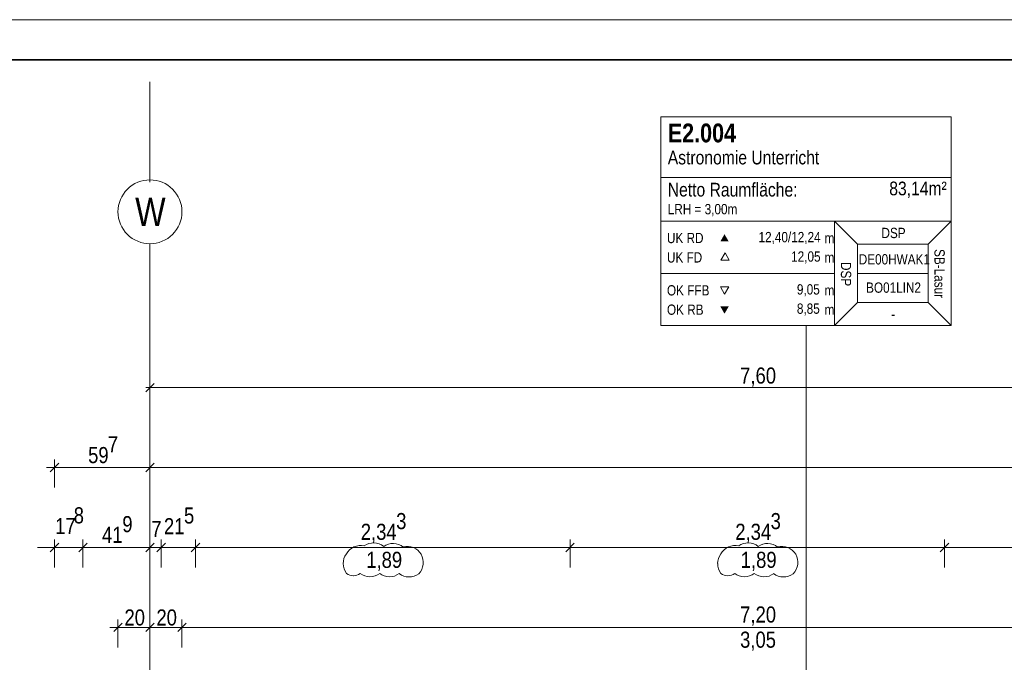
# Model space of a CAD drawing. Extents: x -420 to 300, y 62 to 1112.
# Tile 234 of 256: x -319 to -195, y 1032 to 1112. Entities that reach past the tile are written whole.
import ezdxf
from ezdxf.lldxf.tags import DXFTag

# ---------------------------------------------------------------- set-up
doc = ezdxf.new("R2010")
doc.units = 0
doc.layers.get('0').update_dxf_attribs({"lineweight": 13})
doc.layers.add('--Darstellung Teil 07-00', color=2, linetype='grob-A06CPUWHL0', lineweight=13, true_color=0xffff00, plot=False)
for name, color, linetype, lineweight in [('70 -71 Achsen- 1 Gebäudeachsen', 7, 'STRICHPUNKT2-A06CPUWML0', 18), ('iwb_Plankopf Rahmen', 7, 'Continuous', 35), ('Keine-A06CPUWIL0', 7, 'Continuous', 9)]:
    doc.layers.add(name, color=color, linetype=linetype, lineweight=lineweight)
for name, color, linetype, lineweight, true_color in [('70 -75 Raumstempel- 1 Raumstempel-A06CPUWKL0', 1, 'Continuous', 50, 0xff0000), ('70 -75 Raumstempel-2 Verweislinie', 3, 'Continuous', 9, 0x00ff00), ('70 -76 Bemaßung- 2 Allgemein', 9, 'Continuous', 5, 0x808080), ('70 -77 Revision- 2 Wolken', 7, 'Continuous', 18, 0x944cff)]:
    doc.layers.add(name, color=color, linetype=linetype, lineweight=lineweight, true_color=true_color)
doc.styles.get("Standard").update_dxf_attribs({"font": 'ARIALN.TTF'})
tags = doc.linetypes.add('grob-A06CPUWHL0', pattern=[14, 3, -8, 3]).pattern_tags.tags
tags[8:9] = [DXFTag(74, 4), DXFTag(75, 0), DXFTag(340, '0'), DXFTag(46, 0.0), DXFTag(50, 0.0), DXFTag(44, 0.0), DXFTag(45, 0.0)]
tags[6:7] = [DXFTag(74, 4), DXFTag(75, 0), DXFTag(340, '0'), DXFTag(46, 0.0), DXFTag(50, 0.0), DXFTag(44, 0.0), DXFTag(45, 0.0)]
tags[4:5] = [DXFTag(74, 4), DXFTag(75, 0), DXFTag(340, '0'), DXFTag(46, 0.0), DXFTag(50, 0.0), DXFTag(44, 0.0), DXFTag(45, 0.0)]
tags = doc.linetypes.add('STRICHPUNKT2-A06CPUWML0', pattern=[12.7, 6.35, -3.175, 0, -3.175]).pattern_tags.tags
tags[10:11] = [DXFTag(74, 4), DXFTag(75, 0), DXFTag(340, '0'), DXFTag(46, 0.0), DXFTag(50, 0.0), DXFTag(44, 0.0), DXFTag(45, 0.0)]
tags[8:9] = [DXFTag(74, 4), DXFTag(75, 0), DXFTag(340, '0'), DXFTag(46, 0.0), DXFTag(50, 0.0), DXFTag(44, 0.0), DXFTag(45, 0.0)]
tags[6:7] = [DXFTag(74, 4), DXFTag(75, 0), DXFTag(340, '0'), DXFTag(46, 0.0), DXFTag(50, 0.0), DXFTag(44, 0.0), DXFTag(45, 0.0)]
tags[4:5] = [DXFTag(74, 4), DXFTag(75, 0), DXFTag(340, '0'), DXFTag(46, 0.0), DXFTag(50, 0.0), DXFTag(44, 0.0), DXFTag(45, 0.0)]

# ---------------------------------------------------------------- blocks, each defined once
blk = doc.blocks.new('Referenz-A06CPUWNL0', base_point=(-395.24, 76.95))
at = {"layer": '--Darstellung Teil 07-00', "color": 0, "linetype": 'grob-A06CPUWHL0', "lineweight": -2, "ltscale": 0.13}
blk.add_line((-302.3, 1092.09), (-302.3, 1104.67), dxfattribs=at)
at = {"layer": '70 -71 Achsen- 1 Gebäudeachsen', "color": 0, "linetype": 'STRICHPUNKT2-A06CPUWML0', "ltscale": 0.18}
blk.add_line((-302.3, 1084.39), (-302.3, 84.95), dxfattribs=at)
at = {"layer": '70 -75 Raumstempel- 1 Raumstempel-A06CPUWKL0', "color": 0, "lineweight": 9}
for p, q in [((-238.36, 1100.29), (-238.36, 1074.16)), ((-202.04, 1100.29), (-238.36, 1100.29)), ((-202.04, 1074.16), (-202.04, 1100.29)), ((-202.04, 1092.7), (-238.36, 1092.7)), ((-238.36, 1087.23), (-216.63, 1087.23)), ((-213.75, 1084.33), (-216.63, 1087.23)), ((-202.04, 1087.23), (-216.63, 1087.23)), ((-216.63, 1087.23), (-216.63, 1074.16)), ((-204.92, 1084.33), (-202.04, 1087.23)), ((-213.75, 1077.05), (-213.75, 1084.33)), ((-213.75, 1084.33), (-204.92, 1084.33)), ((-204.92, 1077.05), (-204.92, 1084.33)), ((-230.33, 1083.26), (-230.85, 1082.36)), ((-229.8, 1082.36), (-230.33, 1083.26)), ((-230.85, 1082.36), (-229.8, 1082.36)), ((-238.36, 1080.69), (-216.63, 1080.69)), ((-204.92, 1080.69), (-213.75, 1080.69)), ((-230.4, 1078.09), (-230.92, 1078.99)), ((-230.92, 1078.99), (-229.87, 1078.99)), ((-229.87, 1078.99), (-230.4, 1078.09)), ((-213.75, 1077.05), (-216.63, 1074.16)), ((-213.75, 1077.05), (-204.92, 1077.05)), ((-204.92, 1077.05), (-202.04, 1074.16)), ((-202.04, 1074.16), (-238.36, 1074.16))]:
    blk.add_line(p, q, dxfattribs=at)
at = {"layer": '70 -75 Raumstempel- 1 Raumstempel-A06CPUWKL0', "color": 0, "lineweight": 0}
for points in [[(-229.87, 1084.68), (-230.4, 1085.59), (-230.92, 1084.68)], [(-229.87, 1076.55), (-230.4, 1075.64), (-230.92, 1076.55)]]:
    blk.add_solid(points, dxfattribs=at)
at = {"layer": '70 -75 Raumstempel-2 Verweislinie', "color": 0, "linetype": 'Continuous', "ltscale": 0.13}
blk.add_line((-220.2, 956.35), (-220.2, 1074.16), dxfattribs=at)
at = {"layer": '70 -76 Bemaßung- 2 Allgemein', "color": 0, "linetype": 'Continuous', "ltscale": 0.13}
for p, q in [((-302.3, 1066.45), (-302.3, 1067.39)), ((-302.83, 1065.86), (-301.77, 1066.92)), ((-302.8, 1066.39), (-301.24, 1066.39)), ((-151.36, 1066.39), (-301.24, 1066.39)), ((-314.24, 1053.89), (-314.24, 1057.39)), ((-302.3, 1056.45), (-302.3, 1057.39)), ((-302.3, 1056.45), (-302.3, 1057.39)), ((-315.24, 1056.39), (-313.18, 1056.39)), ((-303.36, 1056.39), (-313.18, 1056.39)), ((-301.3, 1056.39), (-303.36, 1056.39)), ((-303.3, 1056.39), (-301.24, 1056.39)), ((0.64, 1056.39), (-301.24, 1056.39)), ((-314.24, 1043.89), (-314.24, 1047.39)), ((-310.68, 1043.89), (-310.68, 1047.39)), ((-310.68, 1043.89), (-310.68, 1047.39)), ((-302.3, 1046.45), (-302.3, 1047.39)), ((-302.3, 1046.45), (-302.3, 1047.39)), ((-300.9, 1043.89), (-300.9, 1047.39)), ((-300.9, 1043.89), (-300.9, 1047.39)), ((-296.6, 1043.89), (-296.6, 1047.39)), ((-296.6, 1043.89), (-296.6, 1047.39)), ((-249.73, 1043.89), (-249.73, 1047.39)), ((-249.73, 1043.89), (-249.73, 1047.39)), ((-202.86, 1043.89), (-202.86, 1047.39)), ((-202.86, 1043.89), (-202.86, 1047.39)), ((-315.3, 1046.39), (-316.36, 1046.39)), ((-313.24, 1046.39), (-315.3, 1046.39)), ((-310.68, 1046.39), (-314.24, 1046.39)), ((-311.68, 1046.39), (-309.62, 1046.39)), ((-311.68, 1046.39), (-309.62, 1046.39)), ((-309.62, 1046.39), (-308.56, 1046.39)), ((-303.36, 1046.39), (-309.62, 1046.39)), ((-303.36, 1046.39), (-304.42, 1046.39)), ((-301.3, 1046.39), (-303.36, 1046.39)), ((-301.3, 1046.39), (-303.36, 1046.39)), ((-301.96, 1046.39), (-303.02, 1046.39)), ((-300.9, 1046.39), (-302.3, 1046.39)), ((-299.9, 1046.39), (-301.96, 1046.39)), ((-301.9, 1046.39), (-299.84, 1046.39)), ((-296.6, 1046.39), (-300.9, 1046.39)), ((-299.84, 1046.39), (-298.78, 1046.39)), ((-297.6, 1046.39), (-295.54, 1046.39)), ((-297.6, 1046.39), (-295.54, 1046.39)), ((-295.54, 1046.39), (-294.48, 1046.39)), ((-250.79, 1046.39), (-295.54, 1046.39)), ((-248.73, 1046.39), (-250.79, 1046.39)), ((-250.73, 1046.39), (-248.67, 1046.39)), ((-203.92, 1046.39), (-248.67, 1046.39)), ((-201.86, 1046.39), (-203.92, 1046.39)), ((-203.86, 1046.39), (-201.8, 1046.39)), ((-157.06, 1046.39), (-201.8, 1046.39)), ((-307.3, 1036.39), (-305.24, 1036.39)), ((-306.3, 1033.89), (-306.3, 1037.39)), ((-303.36, 1036.39), (-305.24, 1036.39)), ((-301.3, 1036.39), (-303.36, 1036.39)), ((-303.3, 1036.39), (-301.24, 1036.39)), ((-302.3, 1036.45), (-302.3, 1037.39)), ((-302.3, 1036.45), (-302.3, 1037.39)), ((-299.36, 1036.39), (-301.24, 1036.39)), ((-297.3, 1036.39), (-299.36, 1036.39)), ((-299.3, 1036.39), (-297.24, 1036.39)), ((-298.3, 1033.89), (-298.3, 1037.39)), ((-298.3, 1033.89), (-298.3, 1037.39)), ((-155.36, 1036.39), (-297.24, 1036.39))]:
    blk.add_line(p, q, dxfattribs=at)
at = {"layer": '70 -76 Bemaßung- 2 Allgemein', "color": 0, "linetype": 'Continuous', "lineweight": 20, "ltscale": 0.2}
for p, q in [((-314.77, 1055.86), (-313.71, 1056.92)), ((-301.77, 1056.92), (-302.83, 1055.86)), ((-302.83, 1055.86), (-301.77, 1056.92)), ((-313.71, 1046.92), (-314.77, 1045.86)), ((-311.21, 1045.86), (-310.15, 1046.92)), ((-311.21, 1045.86), (-310.15, 1046.92)), ((-301.77, 1046.92), (-302.83, 1045.86)), ((-301.77, 1046.92), (-302.83, 1045.86)), ((-301.43, 1045.86), (-300.37, 1046.92)), ((-300.37, 1046.92), (-301.43, 1045.86)), ((-297.13, 1045.86), (-296.07, 1046.92)), ((-297.13, 1045.86), (-296.07, 1046.92)), ((-249.2, 1046.92), (-250.26, 1045.86)), ((-250.26, 1045.86), (-249.2, 1046.92)), ((-202.33, 1046.92), (-203.39, 1045.86)), ((-203.39, 1045.86), (-202.33, 1046.92)), ((-306.83, 1035.86), (-305.77, 1036.92)), ((-301.77, 1036.92), (-302.83, 1035.86)), ((-302.83, 1035.86), (-301.77, 1036.92)), ((-297.77, 1036.92), (-298.83, 1035.86)), ((-298.83, 1035.86), (-297.77, 1036.92))]:
    blk.add_line(p, q, dxfattribs=at)
at = {"layer": '70 -77 Revision- 2 Wolken', "color": 0, "linetype": 'Continuous', "ltscale": 0.18}
for centre, major_axis in [((-275.93, 1044.61), (-0.84, 1.85)), ((-275.93, 1044.61), (0.44, 1.98)), ((-274.32, 1044.93), (0.06, 2.03)), ((-274.32, 1044.93), (1.27, 1.59)), ((-271.88, 1044.86), (0.06, 2.03)), ((-271.88, 1044.86), (1.27, 1.59)), ((-270.1, 1044.49), (0.77, 1.88)), ((-270.1, 1044.49), (1.74, 1.05)), ((-229.07, 1044.61), (-0.84, 1.85)), ((-229.07, 1044.61), (0.44, 1.98)), ((-227.45, 1044.93), (0.06, 2.03)), ((-227.45, 1044.93), (1.27, 1.59)), ((-225.02, 1044.86), (0.06, 2.03)), ((-225.02, 1044.86), (1.27, 1.59)), ((-223.23, 1044.49), (0.77, 1.88)), ((-223.23, 1044.49), (1.74, 1.05)), ((-276.09, 1044.37), (-1.63, 1.22)), ((-270.13, 1044.53), (2.02, -0.26)), ((-229.22, 1044.37), (-1.63, 1.22)), ((-223.26, 1044.53), (2.02, -0.26)), ((-276.09, 1044.37), (-2.03, 0)), ((-270.13, 1044.53), (1.46, -1.42)), ((-229.22, 1044.37), (-2.03, 0)), ((-223.26, 1044.53), (1.46, -1.42)), ((-276.84, 1044.3), (-0.87, -1.15)), ((-276.84, 1044.3), (-0.01, -1.44)), ((-274.76, 1044.76), (-1.23, -1.62)), ((-274.76, 1044.76), (-0.01, -2.03)), ((-272.32, 1044.75), (-1.23, -1.62)), ((-272.32, 1044.75), (-0.01, -2.03)), ((-269.88, 1044.74), (-1.23, -1.62)), ((-269.88, 1044.74), (-0.01, -2.03)), ((-229.98, 1044.3), (-0.87, -1.15)), ((-229.98, 1044.3), (-0.01, -1.44)), ((-227.89, 1044.76), (-1.23, -1.62)), ((-227.89, 1044.76), (-0.01, -2.03)), ((-225.45, 1044.75), (-1.23, -1.62)), ((-225.45, 1044.75), (-0.01, -2.03)), ((-223.02, 1044.74), (-1.23, -1.62)), ((-223.02, 1044.74), (-0.01, -2.03))]:
    blk.add_ellipse(centre, major_axis=major_axis, ratio=1, start_param=0, end_param=0.643501, dxfattribs=at)
at = {"layer": 'Keine-A06CPUWIL0', "color": 0, "linetype": 'Continuous', "ltscale": 0.13}
for p, q in [((-304.84, 1091.49), (-304.52, 1091.72)), ((-304.52, 1091.72), (-304.18, 1091.92)), ((-304.18, 1091.92), (-303.83, 1092.09)), ((-303.83, 1092.09), (-303.46, 1092.22)), ((-303.46, 1092.22), (-303.08, 1092.32)), ((-303.08, 1092.32), (-302.69, 1092.37)), ((-302.69, 1092.37), (-302.3, 1092.39)), ((-302.3, 1092.39), (-301.91, 1092.37)), ((-301.91, 1092.37), (-301.52, 1092.32)), ((-301.52, 1092.32), (-301.14, 1092.22)), ((-301.14, 1092.22), (-300.77, 1092.09)), ((-300.77, 1092.09), (-300.41, 1091.92)), ((-300.41, 1091.92), (-300.08, 1091.72)), ((-300.08, 1091.72), (-299.76, 1091.49)), ((-305.83, 1090.28), (-305.62, 1090.62)), ((-305.62, 1090.62), (-305.39, 1090.93)), ((-305.39, 1090.93), (-305.13, 1091.22)), ((-305.13, 1091.22), (-304.84, 1091.49)), ((-299.76, 1091.49), (-299.47, 1091.22)), ((-299.47, 1091.22), (-299.21, 1090.93)), ((-299.21, 1090.93), (-298.97, 1090.62)), ((-298.97, 1090.62), (-298.77, 1090.28)), ((-306.22, 1089.17), (-306.13, 1089.55)), ((-306.13, 1089.55), (-305.99, 1089.92)), ((-305.99, 1089.92), (-305.83, 1090.28)), ((-298.77, 1090.28), (-298.6, 1089.92)), ((-298.6, 1089.92), (-298.47, 1089.55)), ((-298.47, 1089.55), (-298.37, 1089.17)), ((-306.3, 1088.39), (-306.28, 1088.79)), ((-306.28, 1088), (-306.3, 1088.39)), ((-306.28, 1088.79), (-306.22, 1089.17)), ((-298.37, 1089.17), (-298.32, 1088.79)), ((-298.32, 1088.79), (-298.3, 1088.39)), ((-298.3, 1088.39), (-298.32, 1088)), ((-306.22, 1087.61), (-306.28, 1088)), ((-306.13, 1087.23), (-306.22, 1087.61)), ((-305.99, 1086.86), (-306.13, 1087.23)), ((-305.83, 1086.51), (-305.99, 1086.86)), ((-298.6, 1086.86), (-298.77, 1086.51)), ((-298.47, 1087.23), (-298.6, 1086.86)), ((-298.37, 1087.61), (-298.47, 1087.23)), ((-298.32, 1088), (-298.37, 1087.61)), ((-305.62, 1086.17), (-305.83, 1086.51)), ((-305.39, 1085.86), (-305.62, 1086.17)), ((-305.13, 1085.56), (-305.39, 1085.86)), ((-304.84, 1085.3), (-305.13, 1085.56)), ((-299.47, 1085.56), (-299.76, 1085.3)), ((-299.21, 1085.86), (-299.47, 1085.56)), ((-298.97, 1086.17), (-299.21, 1085.86)), ((-298.77, 1086.51), (-298.97, 1086.17)), ((-304.52, 1085.07), (-304.84, 1085.3)), ((-304.18, 1084.87), (-304.52, 1085.07)), ((-303.83, 1084.7), (-304.18, 1084.87)), ((-303.46, 1084.57), (-303.83, 1084.7)), ((-303.08, 1084.47), (-303.46, 1084.57)), ((-302.69, 1084.41), (-303.08, 1084.47)), ((-302.3, 1084.39), (-302.69, 1084.41)), ((-301.91, 1084.41), (-302.3, 1084.39)), ((-301.52, 1084.47), (-301.91, 1084.41)), ((-301.14, 1084.57), (-301.52, 1084.47)), ((-300.77, 1084.7), (-301.14, 1084.57)), ((-300.41, 1084.87), (-300.77, 1084.7)), ((-300.08, 1085.07), (-300.41, 1084.87)), ((-299.76, 1085.3), (-300.08, 1085.07))]:
    blk.add_line(p, q, dxfattribs=at)
at = {"layer": '70 -75 Raumstempel- 1 Raumstempel-A06CPUWKL0', "color": 0, "linetype": 'Continuous', "ltscale": 0.5, "attachment_point": 1}
for s, insert, char_height, rotation in [('{\\fArial Narrow|b1|i0;E2.004}', (-237.5, 1099.44), 2.3536, 0), ('{\\fArial Narrow;Astronomie Unterricht}', (-237.5, 1096.04), 1.7117, 0), ('{\\fArial Narrow;Netto Raumfläche:}', (-237.5, 1092.02), 1.7117, 0), ('{\\fArial Narrow;83,14m²}', (-209.78, 1092.17), 1.7117, 0), ('{\\fArial Narrow;LRH = 3,00m}', (-237.5, 1089.37), 1.2838, 0), ('{\\fArial Narrow;UK RD}', (-237.6, 1085.76), 1.2838, 0), ('{\\fArial Narrow;12,40/12,24}', (-226.14, 1085.87), 1.2838, 0), ('{\\fArial Narrow;DSP}', (-210.76, 1086.39), 1.2838, 0), ('{\\fArial Narrow;m}', (-217.88, 1085.75), 1.2838, 0), ('{\\fArial Narrow;UK FD}', (-237.6, 1083.33), 1.2838, 0), ('{\\fArial Narrow;12,05}', (-222.06, 1083.44), 1.2838, 0), ('{\\fArial Narrow;DE00HWAK1}', (-213.6, 1083.09), 1.2838, 0), ('{\\fArial Narrow;SB-Lasur}', (-202.84, 1083.73), 1.2838, 270), ('{\\fArial Narrow;m}', (-217.88, 1083.32), 1.2838, 0), ('{\\fArial Narrow;DSP}', (-214.55, 1082.11), 1.2838, 270), ('{\\fArial Narrow;BO01LIN2}', (-212.68, 1079.55), 1.2838, 0), ('{\\fArial Narrow;OK FFB}', (-237.6, 1079.21), 1.2838, 0), ('{\\fArial Narrow;9,05}', (-221.34, 1079.33), 1.2838, 0), ('{\\fArial Narrow;m}', (-217.88, 1079.21), 1.2838, 0), ('{\\fArial Narrow;8,85}', (-221.34, 1076.92), 1.2838, 0), ('{\\fArial Narrow;OK RB}', (-237.6, 1076.79), 1.2838, 0), ('{\\fArial Narrow;m}', (-217.88, 1076.79), 1.2838, 0), ('{\\fArial Narrow;-}', (-209.54, 1076.22), 1.2838, 0)]:
    blk.add_mtext(s, dxfattribs=dict(at, insert=insert, char_height=char_height, rotation=rotation))
at = {"layer": '70 -76 Bemaßung- 2 Allgemein', "color": 0, "linetype": 'Continuous', "ltscale": 0.13, "char_height": 2.0138, "attachment_point": 1}
for s, insert in [('{\\fArial Narrow;7,60}', (-228.44, 1068.91)), ('{\\fArial Narrow;7}', (-307.57, 1060.31)), ('{\\fArial Narrow;59}', (-310.04, 1058.96)), ('{\\fArial Narrow;8}', (-311.84, 1051.42)), ('{\\fArial Narrow;5}', (-298.04, 1051.4)), ('{\\fArial Narrow;17}', (-314.16, 1050.08)), ('{\\fArial Narrow;9}', (-305.76, 1050.32)), ('{\\fArial Narrow;21}', (-300.55, 1050.06)), ('{\\fArial Narrow;3}', (-271.49, 1050.7)), ('{\\fArial Narrow;3}', (-224.63, 1050.7)), ('{\\fArial Narrow;41}', (-308.3, 1048.98)), ('{\\fArial Narrow;7}', (-302.13, 1049.71)), ('{\\fArial Narrow;2,34}', (-275.92, 1049.36)), ('{\\fArial Narrow;2,34}', (-229.05, 1049.36)), ('{\\fArial Narrow;1,89}', (-275.23, 1045.85)), ('{\\fArial Narrow;1,89}', (-228.37, 1045.85)), ('{\\fArial Narrow;7,20}', (-228.44, 1039.01)), ('{\\fArial Narrow;20}', (-305.49, 1038.64)), ('{\\fArial Narrow;20}', (-301.49, 1038.64)), ('{\\fArial Narrow;3,05}', (-228.45, 1035.86))]:
    blk.add_mtext(s, dxfattribs=dict(at, insert=insert))
at = {"layer": 'Keine-A06CPUWIL0', "color": 0, "linetype": 'Continuous', "ltscale": 0.13, "insert": (-304.15, 1090.16), "char_height": 3.5241, "attachment_point": 1}
blk.add_mtext('{\\fArial Narrow;W}', dxfattribs=at)

msp = doc.modelspace()

# ---------------------------------------------------------------- linework, layer by layer
at = {"layer": 'iwb_Plankopf Rahmen', "color": 8, "lineweight": 13, "ltscale": 0.13, "true_color": 0x808080}
msp.add_lwpolyline([(300.35, 62.43), (-419.65, 62.43), (-419.65, 1112.43), (300.35, 1112.43), (300.35, 62.43)], close=True, dxfattribs=at)
at = {"layer": 'iwb_Plankopf Rahmen', "ltscale": 0.35}
msp.add_lwpolyline([(-399.65, 67.43), (-399.65, 1107.43), (295.35, 1107.43), (295.35, 67.43), (-399.65, 67.43)], close=True, dxfattribs=at)

# ---------------------------------------------------------------- block references
at = {"color": 8, "lineweight": 13, "ltscale": 0.13, "true_color": 0x808080}
msp.add_blockref('Referenz-A06CPUWNL0', (-395.24, 76.95), dxfattribs=at)

doc.saveas('drawing.dxf')
